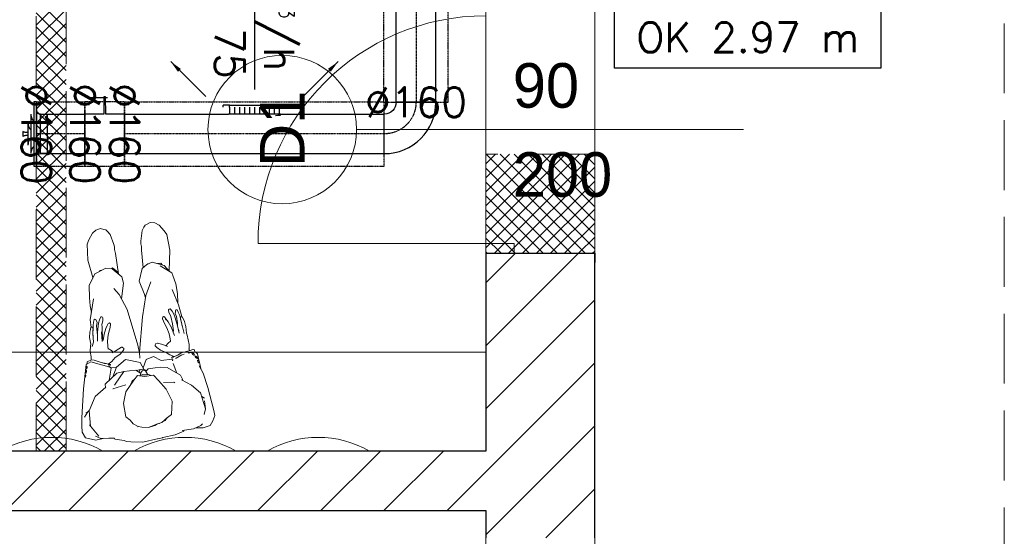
# Model space of a CAD drawing. Header units: millimetres. Extents: x -40063 to 512011, y 350190 to 687060.
# Tile 173 of 256: x 160500 to 164476, y 616184 to 618272. Entities that reach past the tile are written whole.
import ezdxf

# ---------------------------------------------------------------- set-up
doc = ezdxf.new("R2010")
doc.units = ezdxf.units.MM
for name, pattern in [('DASHDOT', [1, 0.5, -0.25, 0, -0.25]), ('DASHED', [0.75, 0.5, -0.25]), ('Krawędzie ukryte', [391.222223, 282.222223, -109])]:
    doc.linetypes.add(name, pattern=pattern)
doc.layers.get('0').update_dxf_attribs({"color": 8})
for name, color, linetype in [('Elementy Modelu - Strefy', 8, 'Continuous'), ('FLUID-N2', 7, 'Continuous'), ('FLUID-N2-120-ARRGR', 7, 'Continuous'), ('FLUID-N2-120-DIM', 7, 'Continuous'), ('FLUID-N2-120-INF', 7, 'Continuous'), ('FLUID-N2-INS', 7, 'Continuous'), ('FLUID-N2-SYM', 7, 'Continuous'), ('Konstrukcja - Ściany zew', 8, 'Continuous'), ('Wnętrze - Umeblowanie', 8, 'Continuous'), ('X_ref', 8, 'Continuous')]:
    doc.layers.add(name, color=color, linetype=linetype)
doc.styles.add('FDBES', font='simplex.shx')
doc.styles.add('GENERATED_STYLE_2', font='txt')
doc.dimstyles.new('FDBES', dxfattribs={"dimscale": 50, "dimtxt": 4, "dimasz": 2.5, "dimexe": 0.8, "dimexo": 2, "dimgap": 1, "dimtad": 1, "dimdsep": 46, "dimtxsty": 'FDBES', "dimcen": 2.5, "dimclrd": 4, "dimclre": 5, "dimadec": 0, "dimazin": 0, "dimtfac": 1, "dimtmove": 0, "dimatfit": 3, "dimfxl": 1, "dimarcsym": 0})

# ---------------------------------------------------------------- blocks, each defined once
blk = doc.blocks.new('*U17481')
at = {"color": 124, "linetype": 'Continuous', "lineweight": -2}
for p, q in [((-2167.5, 80), (-2167.5, 0)), ((2167.5, 0), (2167.5, 80)), ((-2167.5, 0), (-2167.5, -80)), ((2167.5, -80), (2167.5, 0))]:
    blk.add_line(p, q, dxfattribs=at)
at = {"color": 0, "linetype": 'ByBlock', "lineweight": -2}
for p, q in [((2167.5, 80), (-2167.5, 80)), ((2167.5, -80), (-2167.5, -80))]:
    blk.add_line(p, q, dxfattribs=at)
at = {"layer": 'FLUID-N2-INS', "color": 124, "linetype": 'DASHED', "lineweight": -3}
for p, q in [((-2167.5, 130), (-2167.5, 80)), ((2167.5, 130), (-2167.5, 130)), ((2167.5, 80), (2167.5, 130)), ((-2167.5, -80), (-2167.5, -130)), ((2167.5, -130), (2167.5, -80)), ((2167.5, -130), (-2167.5, -130))]:
    blk.add_line(p, q, dxfattribs=at)
at = {"layer": 'FLUID-N2-SYM', "color": 124, "linetype": 'DASHDOT', "lineweight": -3}
blk.add_line((-2167.5, 0), (2167.5, 0), dxfattribs=at)
blk = doc.blocks.new('*U14539')
at = {"color": 124, "linetype": 'Continuous', "lineweight": -2}
for p, q in [((104, 104), (104, 102.5)), ((104, 102.5), (104, -54.5)), ((104, -54.5), (104, -56)), ((-104, -104), (-102.5, -104)), ((-102.5, -104), (54.5, -104)), ((54.5, -104), (56, -104))]:
    blk.add_line(p, q, dxfattribs=at)
at = {"color": 0, "linetype": 'ByBlock', "lineweight": -2}
blk.add_ellipse((104, -104), major_axis=(0, 208), ratio=1, start_param=0, end_param=1.570796, dxfattribs=at)
at = {"color": 0, "linetype": 'ByBlock', "lineweight": -2, "extrusion": (1.22465e-16, -1.77651e-23, -1)}
blk.add_ellipse((104, -104), major_axis=(-48, 0), ratio=1, start_param=0, end_param=1.570796, dxfattribs=at)
at = {"layer": 'FLUID-N2-SYM', "color": 124, "linetype": 'DASHDOT', "lineweight": -3, "extrusion": (1.22465e-16, 1.49976e-32, -1)}
blk.add_ellipse((104, -104), major_axis=(-128, 0), ratio=1, start_param=0, end_param=1.570796, dxfattribs=at)
blk = doc.blocks.new('*U14460')
at = {"color": 124, "linetype": 'Continuous', "lineweight": -2}
for p, q in [((-524.5, 80), (-524.5, 0)), ((524.5, 0), (524.5, 80)), ((-524.5, 0), (-524.5, -80)), ((524.5, -80), (524.5, 0))]:
    blk.add_line(p, q, dxfattribs=at)
at = {"color": 0, "linetype": 'ByBlock', "lineweight": -2}
for p, q in [((524.5, 80), (-524.5, 80)), ((-105, -80), (-524.5, -80)), ((524.5, -80), (105, -80))]:
    blk.add_line(p, q, dxfattribs=at)
at = {"layer": 'FLUID-N2-INS', "color": 124, "linetype": 'DASHED', "lineweight": -3}
for p, q in [((-524.5, 130), (-524.5, 80)), ((524.5, 130), (-524.5, 130)), ((524.5, 80), (524.5, 130)), ((-524.5, -80), (-524.5, -130)), ((524.5, -130), (524.5, -80)), ((524.5, -130), (-522.7, -130))]:
    blk.add_line(p, q, dxfattribs=at)
at = {"layer": 'FLUID-N2-SYM', "color": 124, "linetype": 'DASHDOT', "lineweight": -3}
blk.add_line((-524.5, 0), (524.5, 0), dxfattribs=at)
blk = doc.blocks.new('*U14538')
at = {"color": 0, "linetype": 'ByBlock', "lineweight": -2}
for p, q in [((0, 127.5), (0, 130)), ((0, 130, 0), (0, 130, -10)), ((0, 130, -10), (0, -130, -10)), ((0, -127.5), (0, 127.5)), ((0, 84.5, 1.5), (0, 85.7, 0)), ((0, 82.6, 5.1), (0, 84.5, 1.5)), ((0, 81.1, 8.9), (0, 82.6, 5.1)), ((0, 80.3, 12.9), (0, 81.1, 8.9)), ((0, 80, 17), (0, 80.3, 12.9)), ((0, -80, 17), (0, 80, 17)), ((0, 80, -22), (0, 75.1, -21.7)), ((0, 80, -22), (0, -80, -22)), ((0, 80, 17), (0, 80, 45)), ((0, -80, 45), (0, 80, 45)), ((0, 75.1, -21.7), (0, 70.3, -20.9)), ((0, 70.3, -20.9), (0, 65.6, -19.6)), ((0, 65.6, -19.6), (0, 61.1, -17.7)), ((0, 61.1, -17.7), (0, 56.9, -15.3)), ((0, 56.9, -15.3), (0, 53, -12.2)), ((0, 53, -12.2), (0, 51, -10)), ((0, 45, -34), (0, 40.1, -33.7)), ((0, 45, -34), (0, -44.1, -34)), ((0, 40.1, -33.7), (0, 35.3, -32.9)), ((0, 35.3, -32.9), (0, 30.6, -31.6)), ((0, 30.6, -31.6), (0, 26.1, -29.7)), ((0, 26.1, -29.7), (0, 21.9, -27.3)), ((0, 21.9, -27.3), (0, 18, -24.2)), ((0, 18, -24.2), (0, 16, -22)), ((0, 8.2, -52.5), (0, 10, -54)), ((0, 10, -54), (0, 9.8, -54)), ((0, 9.8, -54), (0, -9.8, -54)), ((0, 7.3, -50.3), (0, 8.2, -52.5)), ((0, 6.6, -47.9), (0, 7.3, -50.3)), ((0, 6.1, -45.5), (0, 6.6, -47.9)), ((0, 5.8, -43.1), (0, 6.1, -45.5)), ((0, 5.5, -40.7), (0, 5.8, -43.1)), ((0, 5.3, -38.3), (0, 5.5, -40.7)), ((0, 5.1, -35.9), (0, 5.3, -38.3)), ((0, 5, -34), (0, 5.1, -35.9)), ((0, -5.1, -35.9), (0, -5, -34)), ((0, -5.3, -38.3), (0, -5.1, -35.9)), ((0, -5.5, -40.7), (0, -5.3, -38.3)), ((0, -5.8, -43.1), (0, -5.5, -40.7)), ((0, -6.1, -45.5), (0, -5.8, -43.1)), ((0, -6.6, -47.9), (0, -6.1, -45.5)), ((0, -7.3, -50.3), (0, -6.6, -47.9)), ((0, -8.2, -52.5), (0, -7.3, -50.3)), ((0, -10, -54), (0, -8.2, -52.5)), ((0, -9.8, -54), (0, -10, -54)), ((0, -16, -22), (0, -18, -24.2)), ((0, -18, -24.2), (0, -21.9, -27.3)), ((0, -21.9, -27.3), (0, -26.1, -29.7)), ((0, -26.1, -29.7), (0, -30.6, -31.6)), ((0, -30.6, -31.6), (0, -35.3, -32.9)), ((0, -35.3, -32.9), (0, -40.1, -33.7)), ((0, -40.1, -33.7), (0, -45, -34)), ((0, -44.1, -34), (0, -45, -34)), ((0, -51, -10), (0, -53, -12.2)), ((0, -53, -12.2), (0, -56.9, -15.3)), ((0, -56.9, -15.3), (0, -61.1, -17.7)), ((0, -61.1, -17.7), (0, -65.6, -19.6)), ((0, -65.6, -19.6), (0, -70.3, -20.9)), ((0, -70.3, -20.9), (0, -75.1, -21.7)), ((0, -75.1, -21.7), (0, -80, -22)), ((0, -80.3, 12.9), (0, -80, 17)), ((0, -80, 45), (0, -80, 17)), ((0, -81.1, 8.9), (0, -80.3, 12.9)), ((0, -82.6, 5.1), (0, -81.1, 8.9)), ((0, -84.5, 1.5), (0, -82.6, 5.1)), ((0, -85.7, 0), (0, -84.5, 1.5)), ((0, -130), (0, -127.5)), ((0, -130, -10), (0, -130, 0))]:
    blk.add_line(p, q, dxfattribs=at)
blk = doc.blocks.new('*U14431')
at = {"color": 0, "linetype": 'ByBlock', "lineweight": -2}
for p, q in [((80, 0, -80), (-80, 0, -80)), ((-80, 0, 80), (-4, 0, 80)), ((-11.3, 0, 146), (0, 0, 146)), ((-4, 0, 149.2), (3.9, 0, 149.2)), ((-4, 0, 80), (-4, 0, 149.2)), ((4, 0, 130), (-4, 0, 130)), ((0, 0, 146), (67.9, 0, 146)), ((3.9, 0, 149.2), (4, 0, 149.2)), ((4, 0, 149.2), (4, 0, 80)), ((4, 0, 80), (80, 0, 80))]:
    blk.add_line(p, q, dxfattribs=at)
at = {"color": 124, "linetype": 'Continuous', "lineweight": -2}
blk.add_line((80, 0, 7.8), (80, 0, -15.6), dxfattribs=at)
at = {"layer": 'FLUID-N2-INS', "color": 124, "linetype": 'DASHED', "lineweight": -3}
for p, q in [((80, 0, -130), (-80, 0, -130)), ((-80, 0, 130), (-40, 0, 130)), ((-80, 0, -130), (-80, 0, 130)), ((-40, 0, 130), (-4, 0, 130)), ((4, 0, 130), (40, 0, 130)), ((40, 0, 130), (80, 0, 130)), ((80, 0, 130), (80, 0, 7.8)), ((80, 0, -15.6), (80, 0, -130))]:
    blk.add_line(p, q, dxfattribs=at)
blk = doc.blocks.new('*U14534')
at = {"color": 124, "linetype": 'Continuous', "lineweight": -2}
for p, q in [((-98, 80), (-98, 0)), ((98, 0), (98, 80)), ((-98, 0), (-98, -80)), ((98, -80), (98, 0))]:
    blk.add_line(p, q, dxfattribs=at)
at = {"color": 0, "linetype": 'ByBlock', "lineweight": -2}
for p, q in [((80.9, 80), (-98, 80)), ((80.9, -80), (-98, -80))]:
    blk.add_line(p, q, dxfattribs=at)
at = {"layer": 'FLUID-N2-INS', "color": 124, "linetype": 'DASHED', "lineweight": -3}
for p, q in [((-98, 130), (-98, 80)), ((98, 130), (-98, 130)), ((98, 80), (98, 130)), ((-98, -80), (-98, -130)), ((98, -130), (98, -80)), ((98, -130), (-98, -130))]:
    blk.add_line(p, q, dxfattribs=at)
at = {"layer": 'FLUID-N2-SYM', "color": 124, "linetype": 'DASHDOT', "lineweight": -3}
for q in [(98, 0), (-97.9, 0), (98, 0)]:
    blk.add_line((-98, 0), q, dxfattribs=at)
blk = doc.blocks.new('*U14533')
at = {"color": 0, "linetype": 'ByBlock', "lineweight": -2}
for p, q in [((-94.7, 4.9), (-105, 4.2)), ((-105, 4.2), (-105, 0)), ((-105, 0), (105, 0)), ((-100, -28), (-100, 0)), ((-84.8, 5.7), (-94.7, 4.9)), ((-80, -28), (-80, 0)), ((-60, -28), (-60, 0)), ((-40, -28), (-40, 0)), ((-20, -28), (-20, 0)), ((0, -28), (0, 0)), ((20, -28), (20, 0)), ((40, -28), (40, 0)), ((60, -28), (60, 0)), ((80, -28), (80, 0)), ((100, -28), (100, 0)), ((-126, -28), (-126, -36.5)), ((-126, -36.5), (-100, -36.5)), ((-100, -28), (-100, -34.5)), ((-100, -34.5), (-100, -36.5)), ((-100, -34.5), (100, -34.5)), ((100, -28), (100, -34.5)), ((100, -34.5), (100, -36.5)), ((100, -36.5), (126, -36.5)), ((126, -28), (126, -36.5))]:
    blk.add_line(p, q, dxfattribs=at)
blk = doc.blocks.new('fdgdfg')
at = {"layer": 'Elementy Modelu - Strefy', "linetype": 'Continuous', "lineweight": 0}
for p, q in [((-180860.3, 467539.9), (-180860.3, 457379.9)), ((-181300.3, 460139.9), (-181300.3, 466119.9))]:
    blk.add_line(p, q, dxfattribs=at)
at = {"layer": 'Elementy Modelu - Strefy', "color": 8, "linetype": 'Continuous', "lineweight": 0}
for p, q in [((-186316.2, 460139.9), (-181300.3, 460139.9)), ((-181300.3, 459899.9), (-184780.3, 459899.9)), ((-181300.3, 457499.9), (-181300.3, 459899.9))]:
    blk.add_line(p, q, dxfattribs=at)
at = {"layer": 'Konstrukcja - Ściany zew', "linetype": 'Krawędzie ukryte', "lineweight": 15}
blk.add_line((-179206.3, 468519.9), (-179206.3, 456749.9), dxfattribs=at)
at = {"layer": 'Konstrukcja - Ściany zew', "color": 8, "linetype": 'Krawędzie ukryte', "lineweight": 13}
for p, q in [((-183115.7, 462289.9), (-183115.7, 460139.9)), ((-182995.7, 460139.9), (-182995.7, 462289.9)), ((-180860.3, 461339.9), (-181300.3, 461339.9)), ((-181300.3, 461339.9), (-181300.3, 460939.9)), ((-180860.3, 460939.9), (-180860.3, 461339.9)), ((-181300.3, 460939.9), (-180860.3, 460939.9)), ((-183115.7, 460139.9), (-182995.7, 460139.9))]:
    blk.add_line(p, q, dxfattribs=at)
at = {"layer": 'Konstrukcja - Ściany zew', "color": 8, "linetype": 'Continuous', "lineweight": 13}
for p, q in [((-183115.7, 461861.5), (-182995.7, 461981.5)), ((-182995.7, 461848.6), (-183115.7, 461968.6)), ((-183115.7, 461805), (-182995.7, 461925)), ((-182995.7, 461792.1), (-183115.7, 461912.1)), ((-183115.7, 461748.4), (-182995.7, 461868.4)), ((-182995.7, 461735.5), (-183115.7, 461855.5)), ((-183115.7, 461691.8), (-182995.7, 461811.8)), ((-182995.7, 461678.9), (-183115.7, 461798.9)), ((-183115.7, 461635.2), (-182995.7, 461755.2)), ((-182995.7, 461622.4), (-183115.7, 461742.4)), ((-183115.7, 461578.7), (-182995.7, 461698.7)), ((-182995.7, 461565.8), (-183115.7, 461685.8)), ((-183115.7, 461522.1), (-182995.7, 461642.1)), ((-182995.7, 461509.2), (-183115.7, 461629.2)), ((-183115.7, 461465.5), (-182995.7, 461585.5)), ((-182995.7, 461452.6), (-183115.7, 461572.6)), ((-183115.7, 461409), (-182995.7, 461529)), ((-182995.7, 461396.1), (-183115.7, 461516.1)), ((-183115.7, 461352.4), (-182995.7, 461472.4)), ((-182995.7, 461339.5), (-183115.7, 461459.5)), ((-181822.5, 461439.9), (-180260.3, 461439.9)), ((-183115.7, 461295.8), (-182995.7, 461415.8)), ((-182995.7, 461282.9), (-183115.7, 461402.9)), ((-183115.7, 461239.3), (-182995.7, 461359.3)), ((-182995.7, 461226.4), (-183115.7, 461346.4)), ((-181300.3, 461301.1), (-181261.4, 461339.9)), ((-181300.3, 461244.5), (-181204.9, 461339.9)), ((-181300.3, 461187.9), (-181148.3, 461339.9)), ((-181300.3, 461131.3), (-181091.7, 461339.9)), ((-181300.3, 461074.8), (-181035.2, 461339.9)), ((-181300.3, 461018.2), (-180978.6, 461339.9)), ((-181300.3, 460961.6), (-180922, 461339.9)), ((-180899, 460939.9), (-181299, 461339.9)), ((-181265.4, 460939.9), (-180865.4, 461339.9)), ((-180860.3, 460957.7), (-181242.4, 461339.9)), ((-180860.3, 461014.3), (-181185.8, 461339.9)), ((-180860.3, 461070.9), (-181129.3, 461339.9)), ((-180860.3, 461127.4), (-181072.7, 461339.9)), ((-180860.3, 461184), (-181016.1, 461339.9)), ((-180860.3, 461240.6), (-180959.6, 461339.9)), ((-180860.3, 461297.1), (-180903, 461339.9)), ((-183115.7, 461182.7), (-182995.7, 461302.7)), ((-182995.7, 461169.8), (-183115.7, 461289.8)), ((-180955.5, 460939.9), (-181300.3, 461284.6)), ((-181208.9, 460939.9), (-180860.3, 461288.5)), ((-183115.7, 461126.1), (-182995.7, 461246.1)), ((-182995.7, 461113.2), (-183115.7, 461233.2)), ((-181012.1, 460939.9), (-181300.3, 461228)), ((-181152.3, 460939.9), (-180860.3, 461231.9)), ((-183115.7, 461069.6), (-182995.7, 461189.6)), ((-182995.7, 461056.7), (-183115.7, 461176.7)), ((-181068.7, 460939.9), (-181300.3, 461171.5)), ((-181095.7, 460939.9), (-180860.3, 461175.4)), ((-183115.7, 461013), (-182995.7, 461133)), ((-182995.7, 461000.1), (-183115.7, 461120.1)), ((-181125.2, 460939.9), (-181300.3, 461114.9)), ((-181039.2, 460939.9), (-180860.3, 461118.8)), ((-183115.7, 460956.4), (-182995.7, 461076.4)), ((-182995.7, 460943.5), (-183115.7, 461063.5)), ((-181181.8, 460939.9), (-181300.3, 461058.3)), ((-180982.6, 460939.9), (-180860.3, 461062.2)), ((-183115.7, 460899.9), (-182995.7, 461019.9)), ((-182995.7, 460887), (-183115.7, 461007)), ((-181238.4, 460939.9), (-181300.3, 461001.7)), ((-180926, 460939.9), (-180860.3, 461005.7)), ((-183115.7, 460843.3), (-182995.7, 460963.3)), ((-181300.3, 460979.9), (-182220.3, 460979.9)), ((-181300.3, 460939.9), (-181300.3, 460979.9)), ((-181300.3, 460979.9), (-181185.3, 460979.9)), ((-181185.3, 460979.9), (-181185.3, 460939.9)), ((-182995.7, 460830.4), (-183115.7, 460950.4)), ((-181294.9, 460939.9), (-181300.3, 460945.2)), ((-181185.3, 460939.9), (-181300.3, 460939.9)), ((-181300.3, 460939.9), (-181185.3, 460939.9)), ((-181300.3, 460939.9), (-181300.3, 460902.9)), ((-181185.3, 460939.9), (-180860.3, 460939.9)), ((-180869.5, 460939.9), (-180860.3, 460949.1)), ((-180860.3, 460939.9), (-180860.3, 460902.9)), ((-183115.7, 460786.7), (-182995.7, 460906.7)), ((-182995.7, 460773.8), (-183115.7, 460893.8)), ((-183115.7, 460730.2), (-182995.7, 460850.2)), ((-182995.7, 460717.3), (-183115.7, 460837.3)), ((-183115.7, 460673.6), (-182995.7, 460793.6)), ((-182995.7, 460660.7), (-183115.7, 460780.7)), ((-183115.7, 460617), (-182995.7, 460737)), ((-182995.7, 460604.1), (-183115.7, 460724.1)), ((-183115.7, 460560.4), (-182995.7, 460680.4)), ((-182995.7, 460547.5), (-183115.7, 460667.5)), ((-183115.7, 460503.9), (-182995.7, 460623.9)), ((-182995.7, 460491), (-183115.7, 460611)), ((-183115.7, 460447.3), (-182995.7, 460567.3)), ((-185925.5, 460539.9), (-181300.3, 460539.9)), ((-182995.7, 460434.4), (-183115.7, 460554.4)), ((-183115.7, 460390.7), (-182995.7, 460510.7)), ((-182995.7, 460377.8), (-183115.7, 460497.8)), ((-183115.7, 460334.2), (-182995.7, 460454.2)), ((-182995.7, 460321.3), (-183115.7, 460441.3)), ((-183115.7, 460277.6), (-182995.7, 460397.6)), ((-182995.7, 460264.7), (-183115.7, 460384.7)), ((-183115.7, 460221), (-182995.7, 460341)), ((-182995.7, 460208.1), (-183115.7, 460328.1)), ((-183115.7, 460164.5), (-182995.7, 460284.5)), ((-182995.7, 460151.6), (-183115.7, 460271.6)), ((-183040.5, 460139.9), (-183115.7, 460215)), ((-183083.7, 460139.9), (-182995.7, 460227.9)), ((-183027.1, 460139.9), (-182995.7, 460171.3)), ((-183097.1, 460139.9), (-183115.7, 460158.4))]:
    blk.add_line(p, q, dxfattribs=at)
at = {"layer": 'Konstrukcja - Ściany zew', "color": 8, "linetype": 'Continuous'}
for p, q in [((-181300.3, 460820.3), (-181180.7, 460939.9)), ((-181300.3, 460565.7), (-180926.1, 460939.9)), ((-181300.3, 460939.9), (-181300.3, 460902.9)), ((-181300.3, 460939.9), (-181185.3, 460939.9)), ((-181300.3, 460939.9), (-181300.3, 460139.9)), ((-181185.3, 460939.9), (-180860.3, 460939.9)), ((-180860.3, 460939.9), (-180860.3, 460902.9)), ((-180860.3, 459789.9), (-180860.3, 460939.9)), ((-181300.3, 460311.2), (-180860.3, 460751.2)), ((-181300.3, 460056.6), (-180860.3, 460496.6)), ((-181300.3, 459802.1), (-180860.3, 460242.1)), ((-181057.9, 459789.9), (-180860.3, 459987.5)), ((-181300.3, 459899.9), (-181300.3, 459789.9))]:
    blk.add_line(p, q, dxfattribs=at)
at = {"layer": 'Konstrukcja - Ściany zew', "linetype": 'Continuous'}
for p, q in [((-181300.3, 460139.9), (-186316.2, 460139.9)), ((-183238.9, 459899.9), (-182998.9, 460139.9)), ((-182984.3, 459899.9), (-182744.3, 460139.9)), ((-182729.8, 459899.9), (-182489.8, 460139.9)), ((-182475.2, 459899.9), (-182235.2, 460139.9)), ((-182220.7, 459899.9), (-181980.7, 460139.9)), ((-181966.1, 459899.9), (-181726.1, 460139.9)), ((-181711.6, 459899.9), (-181471.6, 460139.9)), ((-181457, 459899.9), (-181300.3, 460056.6)), ((-184780.3, 459899.9), (-181300.3, 459899.9))]:
    blk.add_line(p, q, dxfattribs=at)
at = {"layer": 'Konstrukcja - Ściany zew', "color": 8, "linetype": 'Continuous', "lineweight": 13}
for centre, radius, start, end in [((-181300.3, 460979.9), 920, 90, 180), ((-182122.5, 461439.9), 300, 90, 270), ((-182122.5, 461439.9), 300, 270, 90), ((-183053.7, 459787.1), 408.9, 59.6181, 120.3819), ((-182515.4, 459787.1), 408.9, 59.6181, 120.3819), ((-182515.4, 459787.1), 408.9, 59.6181, 120.3819), ((-181977.1, 459787.1), 408.9, 59.6181, 120.3819)]:
    blk.add_arc(centre, radius, start, end, dxfattribs=at)
at = {"layer": 'Wnętrze - Umeblowanie', "color": 8, "linetype": 'Continuous', "lineweight": 13}
for p, q in [((-182856.6, 461040.1), (-182875, 461033.6)), ((-182843.3, 461036.5), (-182856.6, 461040.1)), ((-182834.8, 461034.1), (-182843.3, 461036.5)), ((-182688, 461031.4), (-182681, 461046)), ((-182675.6, 461053.3), (-182681, 461046)), ((-182667.9, 461057.6), (-182675.6, 461053.3)), ((-182655.9, 461064.3), (-182667.9, 461057.6)), ((-182636.5, 461062.4), (-182655.9, 461064.3)), ((-182620, 461053.7), (-182636.5, 461062.4)), ((-182620, 461053.7), (-182599.2, 461030.6)), ((-182903.6, 460993.8), (-182889, 461021.3)), ((-182875, 461033.6), (-182889, 461021.3)), ((-182827.8, 461028.3), (-182834.8, 461034.1)), ((-182827.8, 461028.3), (-182817.5, 461015.7)), ((-182817.5, 461015.7), (-182802.2, 460975.9)), ((-182693.4, 460989), (-182688, 461031.4)), ((-182589.2, 461015.6), (-182599.2, 461030.6)), ((-182589.2, 461015.6), (-182576.2, 460952.3)), ((-182903.6, 460993.8), (-182909.8, 460976.9)), ((-182907.3, 460912.4), (-182909.8, 460976.9)), ((-182802.2, 460975.9), (-182800.2, 460965.5)), ((-182800.3, 460965.6), (-182800.2, 460965.5)), ((-182800.2, 460965.5), (-182799.3, 460954.7)), ((-182692.9, 460978.5), (-182693.4, 460989)), ((-182692.9, 460978.5), (-182692.8, 460978.5)), ((-182691.2, 460967.8), (-182692.9, 460978.5)), ((-182690.9, 460952.1), (-182691.2, 460967.8)), ((-182799.3, 460954.7), (-182795.9, 460939.4)), ((-182795.9, 460939.4), (-182784.3, 460856.5)), ((-182683.7, 460881.8), (-182690.9, 460952.1)), ((-182579.8, 460868.4), (-182576.2, 460952.3)), ((-182907.3, 460912.4), (-182886.8, 460841.6)), ((-182834.3, 460879.7), (-182879.1, 460857.4)), ((-182809.2, 460877.3), (-182834.3, 460879.7)), ((-182811.8, 460877.6), (-182807.9, 460880.6)), ((-182770.9, 460845.2), (-182809.2, 460877.3)), ((-182807.9, 460880.6), (-182786.9, 460863.6)), ((-182688, 460878), (-182700.6, 460827.2)), ((-182669.3, 460894.6), (-182688, 460878)), ((-182669.3, 460894.6), (-182648.4, 460904.2)), ((-182666.7, 460895.8), (-182665.2, 460897.8)), ((-182665.2, 460897.8), (-182663.7, 460897.2)), ((-182648.4, 460904.2), (-182599.2, 460890.7)), ((-182626.7, 460898.2), (-182612.9, 460899.6)), ((-182615.1, 460888.7), (-182568.4, 460860.6)), ((-182612.9, 460899.6), (-182607.8, 460893)), ((-182578.1, 460866.5), (-182599.2, 460890.7)), ((-182879.1, 460857.4), (-182902.3, 460809.5)), ((-182860.6, 460866.6), (-182859.2, 460869.9)), ((-182859.2, 460869.9), (-182852, 460870.9)), ((-182786.9, 460863.6), (-182785.6, 460857.6)), ((-182764, 460819.3), (-182770.9, 460845.2)), ((-182568.4, 460860.6), (-182563.8, 460850.2)), ((-182552.2, 460816.1), (-182563.8, 460850.2)), ((-182902.3, 460809.5), (-182900.9, 460759.3)), ((-182802.5, 460797.3), (-182781.1, 460773.5)), ((-182764, 460819.3), (-182772.1, 460756.3)), ((-182700.6, 460827.2), (-182680.2, 460777.5)), ((-182673, 460769.2), (-182653, 460824.5)), ((-182545.9, 460777), (-182552.2, 460816.1)), ((-182898.7, 460727.2), (-182900.9, 460759.3)), ((-182781.1, 460773.5), (-182749.4, 460712.7)), ((-182673, 460769.2), (-182687.1, 460683.7)), ((-182680.2, 460777.5), (-182674.5, 460760.2)), ((-182541.6, 460731.8), (-182567.5, 460793.4)), ((-182544.7, 460739.1), (-182545.9, 460777)), ((-182893.3, 460700.6), (-182898.7, 460727.2)), ((-182897.7, 460671.4), (-182885.1, 460755.2)), ((-182528.3, 460683.8), (-182541.6, 460731.8)), ((-182855.4, 460683), (-182860.5, 460671.2)), ((-182855.4, 460683), (-182850.6, 460683.1)), ((-182850.6, 460683.1), (-182848.5, 460681.4)), ((-182848.5, 460681.4), (-182847.3, 460678.8)), ((-182847.3, 460678.8), (-182846.5, 460669.7)), ((-182749.4, 460712.7), (-182706.1, 460568.1)), ((-182699.5, 460539.8), (-182687.1, 460683.7)), ((-182606.3, 460678.8), (-182605, 460681.7)), ((-182605.5, 460675.1), (-182606.3, 460678.8)), ((-182605, 460681.7), (-182602, 460684)), ((-182598, 460682.5), (-182602, 460684)), ((-182598, 460682.5), (-182592.3, 460675)), ((-182581.9, 460709.2), (-182581.3, 460711.9)), ((-182580.6, 460701.3), (-182581.9, 460709.2)), ((-182579.3, 460714.2), (-182581.3, 460711.9)), ((-182580.6, 460701.3), (-182572.5, 460684.7)), ((-182574.6, 460715.1), (-182579.3, 460714.2)), ((-182567.4, 460706.2), (-182574.6, 460715.1)), ((-182572.5, 460684.7), (-182565.8, 460655.3)), ((-182567.4, 460706.2), (-182558.6, 460691.3)), ((-182558.6, 460691.3), (-182547.6, 460657.7)), ((-182554.9, 460696.3), (-182553.2, 460704.9)), ((-182549.4, 460684.1), (-182554.9, 460696.3)), ((-182552.9, 460707.4), (-182553.7, 460700.4)), ((-182553.7, 460700.4), (-182553.7, 460700.4)), ((-182552.1, 460710.8), (-182552.9, 460707.4)), ((-182552.1, 460710.8), (-182550, 460711)), ((-182546.3, 460711), (-182550, 460711)), ((-182545.9, 460657.8), (-182549.4, 460684.1)), ((-182542.3, 460701.3), (-182546.3, 460711)), ((-182536.5, 460688), (-182542.3, 460701.3)), ((-182536.5, 460688), (-182529.8, 460659.1)), ((-182531.7, 460683), (-182532.8, 460673.7)), ((-182529.5, 460684), (-182531.7, 460683)), ((-182526.3, 460683.4), (-182529.5, 460684)), ((-182521.7, 460674), (-182526.3, 460683.4)), ((-182894, 460641.6), (-182897.7, 460671.4)), ((-182895, 460641.5), (-182897.5, 460632.2)), ((-182891.4, 460641.8), (-182895, 460641.5)), ((-182891.4, 460641.8), (-182889.2, 460640.9)), ((-182886.6, 460633.4), (-182889.2, 460640.9)), ((-182886.8, 460616.1), (-182886.4, 460647.6)), ((-182884.3, 460661.3), (-182886.4, 460647.6)), ((-182884.3, 460661.3), (-182881.9, 460672.4)), ((-182880.7, 460673.5), (-182881.9, 460672.4)), ((-182880.7, 460673.5), (-182875.5, 460672.9)), ((-182875.5, 460672.9), (-182870.3, 460660)), ((-182872.7, 460647), (-182870.3, 460660)), ((-182872.7, 460647), (-182870.3, 460620)), ((-182868.7, 460620.8), (-182864.4, 460658.1)), ((-182860.5, 460671.2), (-182864.4, 460658.1)), ((-182850.6, 460651.7), (-182846.9, 460667.1)), ((-182850.4, 460641.3), (-182850.6, 460651.7)), ((-182850.3, 460622.8), (-182850.4, 460641.3)), ((-182846.5, 460669.7), (-182846.9, 460667.1)), ((-182835.1, 460635.3), (-182829.8, 460647.7)), ((-182829.8, 460647.7), (-182825.2, 460656.3)), ((-182825.2, 460656.3), (-182823.1, 460658.1)), ((-182820.6, 460658.4), (-182823.1, 460658.1)), ((-182817.7, 460656.6), (-182820.6, 460658.4)), ((-182819.7, 460630.4), (-182817.2, 460640.6)), ((-182816.3, 460654.6), (-182817.7, 460656.6)), ((-182817.2, 460640.6), (-182816.3, 460654.6)), ((-182605.5, 460675.1), (-182597.9, 460656.4)), ((-182597.9, 460656.4), (-182588.1, 460638.1)), ((-182586, 460666.5), (-182594.6, 460674)), ((-182592.3, 460675), (-182583, 460663.1)), ((-182579.1, 460614.1), (-182588.1, 460638.1)), ((-182586, 460666.5), (-182583, 460663.1)), ((-182583, 460663.1), (-182571.9, 460643.8)), ((-182572.7, 460645.1), (-182557.7, 460608)), ((-182569.9, 460638), (-182571.9, 460643.8)), ((-182565.8, 460655.3), (-182561.6, 460626.4)), ((-182538.5, 460617.2), (-182547.6, 460657.7)), ((-182545.9, 460657.8), (-182545, 460646.2)), ((-182532.8, 460673.7), (-182528.9, 460659.8)), ((-182530.6, 460662.5), (-182529.7, 460658.9)), ((-182519.2, 460615.9), (-182529.8, 460659.1)), ((-182529.8, 460659.1), (-182529.8, 460659.1)), ((-182529.4, 460657.5), (-182529.7, 460658.9)), ((-182528.9, 460659.8), (-182526.4, 460645.1)), ((-182516.7, 460663.8), (-182521.7, 460674)), ((-182516.7, 460663.8), (-182512.7, 460648.4)), ((-182512.7, 460648.4), (-182511.3, 460644)), ((-182509.5, 460616.9), (-182511.3, 460644)), ((-182901, 460599.8), (-182899.7, 460621)), ((-182896.1, 460572.8), (-182901, 460599.8)), ((-182897.5, 460632.2), (-182899.7, 460621)), ((-182887.4, 460618.6), (-182886.6, 460632.2)), ((-182886.3, 460601.8), (-182887.4, 460618.6)), ((-182885.3, 460580.6), (-182886.8, 460616.1)), ((-182886.1, 460600.9), (-182886.3, 460601.8)), ((-182868.7, 460609.5), (-182870.3, 460620)), ((-182868.7, 460584.9), (-182868.7, 460620.8)), ((-182852.4, 460623.1), (-182852.4, 460623)), ((-182850.3, 460583.7), (-182852.4, 460623)), ((-182847.2, 460592.4), (-182850.3, 460622.8)), ((-182845.7, 460587.5), (-182841.8, 460612.8)), ((-182841.8, 460612.8), (-182835.1, 460635.3)), ((-182827.9, 460585.1), (-182824.9, 460610.6)), ((-182824.9, 460610.6), (-182819.7, 460630.4)), ((-182575.3, 460594.6), (-182579.1, 460614.1)), ((-182564.2, 460624.1), (-182561.6, 460626.4)), ((-182541, 460630.3), (-182542.4, 460634.5)), ((-182541.5, 460631.9), (-182541.8, 460631.8)), ((-182539.2, 460625.7), (-182540.9, 460627.7)), ((-182509.5, 460616.9), (-182506.3, 460608.9)), ((-182498.9, 460571.8), (-182506.3, 460608.9)), ((-182897.5, 460565.7), (-182897.7, 460542.5)), ((-182896.1, 460572.8), (-182897.5, 460565.7)), ((-182894.7, 460567.6), (-182894.7, 460567.6)), ((-182889.5, 460563.2), (-182885.3, 460580.6)), ((-182868.7, 460594.5), (-182869.1, 460594.9)), ((-182868.7, 460596.4), (-182868.9, 460594.7)), ((-182868.8, 460594.7), (-182868.7, 460594.7)), ((-182850.3, 460583.7), (-182850.3, 460583.7)), ((-182845.1, 460591.4), (-182847.2, 460592.5)), ((-182827.3, 460564.4), (-182827.9, 460585.1)), ((-182824.9, 460552.3), (-182827.3, 460564.4)), ((-182771.8, 460560.5), (-182793.6, 460547.6)), ((-182771.8, 460560.5), (-182768.7, 460560.6)), ((-182768.7, 460560.6), (-182762.9, 460555.7)), ((-182699.3, 460536.1), (-182706.1, 460568.1)), ((-182635.9, 460570.5), (-182632.6, 460575.7)), ((-182635.8, 460565.8), (-182635.9, 460570.5)), ((-182635.8, 460565.8), (-182634.7, 460564.8)), ((-182628.7, 460558.6), (-182634.7, 460564.8)), ((-182627.9, 460576.5), (-182632.6, 460575.7)), ((-182628.7, 460558.6), (-182613.5, 460548.6)), ((-182627.9, 460576.5), (-182626, 460576.8)), ((-182604.6, 460570.7), (-182626, 460576.8)), ((-182604.6, 460570.7), (-182586.1, 460563.2)), ((-182592.5, 460565.8), (-182582.8, 460576.5)), ((-182573.5, 460584.2), (-182582.8, 460576.5)), ((-182573.5, 460584.2), (-182575.3, 460594.6)), ((-182498.9, 460571.8), (-182498, 460549.1)), ((-182894.4, 460522), (-182897.7, 460542.5)), ((-182894.4, 460522), (-182894.4, 460508.8)), ((-182825.4, 460554.6), (-182820.3, 460551.7)), ((-182815.8, 460549.6), (-182825.3, 460554.1)), ((-182804.2, 460540.3), (-182815.8, 460549.6)), ((-182796.7, 460518.2), (-182810.8, 460502)), ((-182809.8, 460537.4), (-182790.8, 460547.4)), ((-182793.6, 460547.6), (-182798.7, 460543.3)), ((-182796.7, 460518.2), (-182777.9, 460531)), ((-182777.9, 460531), (-182767.2, 460542.5)), ((-182761.9, 460551.1), (-182767.2, 460542.5)), ((-182762.9, 460555.7), (-182761.9, 460551.1)), ((-182698.1, 460515.7), (-182699.5, 460539.8)), ((-182642.4, 460522.6), (-182671.6, 460511)), ((-182611.8, 460507), (-182642.4, 460522.6)), ((-182591.1, 460538.7), (-182613.5, 460548.6)), ((-182577.1, 460529), (-182591.1, 460538.7)), ((-182559, 460522.1), (-182577.1, 460529)), ((-182563.9, 460523.4), (-182568.9, 460519.1)), ((-182568.9, 460519.1), (-182565.3, 460507.5)), ((-182566, 460521), (-182562.2, 460520.5)), ((-182563.3, 460523.7), (-182563.9, 460523.4)), ((-182554.3, 460524.5), (-182562.9, 460520.2)), ((-182544.6, 460528.4), (-182554.3, 460524.5)), ((-182528.1, 460528.9), (-182550.7, 460516.6)), ((-182530.4, 460538.2), (-182544.6, 460528.4)), ((-182530.4, 460538.2), (-182493.8, 460547.6)), ((-182529.6, 460538.6), (-182530.4, 460538.2)), ((-182529.6, 460538.6), (-182529.3, 460538.5)), ((-182523.9, 460531.3), (-182525.6, 460530.3)), ((-182519.1, 460532.5), (-182523.9, 460531.3)), ((-182496, 460538.2), (-182502.6, 460536.5)), ((-182499.9, 460554.2), (-182497.1, 460546.8)), ((-182496, 460538.2), (-182471, 460540.9)), ((-182493.8, 460547.6), (-182483.7, 460551.3)), ((-182487.2, 460536.8), (-182487.3, 460535.8)), ((-182487.3, 460535.8), (-182486.8, 460534.5)), ((-182487.2, 460536.8), (-182486.6, 460537.3)), ((-182486.8, 460534.5), (-182485.5, 460532.6)), ((-182486.6, 460537.3), (-182486.1, 460537.3)), ((-182483.8, 460536.7), (-182486.1, 460537.3)), ((-182485.5, 460532.6), (-182484.3, 460531.4)), ((-182481, 460529.3), (-182484.3, 460531.4)), ((-182483.1, 460536.5), (-182483.8, 460536.7)), ((-182482, 460551.7), (-182483.7, 460551.3)), ((-182480.4, 460534.6), (-182483.1, 460536.5)), ((-182481.8, 460535.9), (-182483, 460536.4)), ((-182482, 460551.7), (-182476.4, 460549.4)), ((-182481.8, 460535.9), (-182480.4, 460534.6)), ((-182481, 460529.3), (-182481, 460529.3)), ((-182481, 460529.3), (-182479.1, 460528.8)), ((-182478.8, 460532.9), (-182480.4, 460534.6)), ((-182478, 460528.7), (-182479.1, 460528.8)), ((-182477.8, 460531.4), (-182478.8, 460532.9)), ((-182478, 460531.2), (-182477.4, 460529.2)), ((-182477.4, 460529.2), (-182478, 460528.7)), ((-182477.8, 460530.7), (-182477.8, 460531.4)), ((-182476.4, 460549.4), (-182474.9, 460540.4)), ((-182473.8, 460523), (-182473.5, 460523.8)), ((-182473.5, 460521.3), (-182473.8, 460523)), ((-182472.1, 460524.1), (-182473.5, 460523.8)), ((-182472.5, 460519.5), (-182473.5, 460521.3)), ((-182470.1, 460516.8), (-182472.5, 460519.5)), ((-182470.3, 460523.3), (-182472.1, 460524.1)), ((-182472.1, 460524.1), (-182471.3, 460523.9)), ((-182471.3, 460523.9), (-182469.7, 460523)), ((-182471, 460540.9), (-182465.1, 460533.8)), ((-182469.7, 460523), (-182470.3, 460523.3)), ((-182467.8, 460521.8), (-182469.7, 460523)), ((-182466.4, 460520.1), (-182467.8, 460521.8)), ((-182466.4, 460520.1), (-182465.2, 460518.3)), ((-182465.2, 460518.3), (-182464.9, 460517.7)), ((-182465.1, 460533.8), (-182458.3, 460503.1)), ((-182464.9, 460517.7), (-182464.2, 460515.3)), ((-182925.4, 460392), (-182914.1, 460490)), ((-182913, 460480.4), (-182915, 460474.9)), ((-182895, 460500.8), (-182914.1, 460490)), ((-182913, 460480.4), (-182911.8, 460481.9)), ((-182910.3, 460501.7), (-182912.2, 460491.1)), ((-182912.2, 460474.2), (-182910.2, 460478.6)), ((-182911.8, 460481.9), (-182910.7, 460482.6)), ((-182910.7, 460482.6), (-182910.2, 460482.6)), ((-182910.3, 460501.7), (-182892.3, 460509.8)), ((-182910.2, 460482.6), (-182910, 460482)), ((-182910.2, 460478.6), (-182910, 460481.5)), ((-182910, 460482), (-182910, 460481.5)), ((-182862, 460492.1), (-182895, 460500.8)), ((-182892.3, 460509.8), (-182892.3, 460509.8)), ((-182882, 460507.5), (-182892.3, 460509.8)), ((-182892.3, 460509.8), (-182892.3, 460509.8)), ((-182857.9, 460500.2), (-182882, 460507.5)), ((-182832.6, 460483.8), (-182862, 460492.1)), ((-182840.4, 460495), (-182857.9, 460500.2)), ((-182853.6, 460498.9), (-182834.2, 460494)), ((-182840.4, 460495), (-182840.4, 460495)), ((-182829.5, 460493.1), (-182840.4, 460495)), ((-182816.3, 460478.7), (-182832.6, 460483.8)), ((-182815.7, 460490.3), (-182829.5, 460493.1)), ((-182825.1, 460492.2), (-182810.8, 460502)), ((-182815.7, 460490.3), (-182824.9, 460490.4)), ((-182822, 460484.7), (-182823.6, 460485.2)), ((-182822, 460484.7), (-182821.5, 460485.7)), ((-182821.6, 460493.3), (-182818.3, 460492.1)), ((-182818.3, 460492.1), (-182821.1, 460491.4)), ((-182819.8, 460479.8), (-182815.7, 460490.3)), ((-182815.7, 460490.3), (-182818.3, 460492.1)), ((-182813.9, 460475.5), (-182816.3, 460478.7)), ((-182792, 460479.1), (-182814.5, 460476.3)), ((-182806.5, 460440.1), (-182792, 460479.1)), ((-182755.9, 460510.8), (-182792, 460479.1)), ((-182696.7, 460498.7), (-182755.9, 460510.8)), ((-182680, 460469.3), (-182696.7, 460498.7)), ((-182671.6, 460511), (-182684.1, 460476.5)), ((-182615.4, 460479), (-182635.4, 460477.4)), ((-182587.6, 460478.7), (-182615.4, 460479)), ((-182566.5, 460511.4), (-182611.8, 460507)), ((-182587.6, 460478.7), (-182533.2, 460447.1)), ((-182565.2, 460507.8), (-182566.1, 460505.6)), ((-182563.1, 460509.1), (-182565.2, 460507.8)), ((-182548.3, 460455.9), (-182562.8, 460494.1)), ((-182550.7, 460516.6), (-182553.2, 460515.1)), ((-182470.1, 460516.8), (-182466.6, 460514.7)), ((-182465.8, 460514.3), (-182466.6, 460514.7)), ((-182464.5, 460514.5), (-182465.8, 460514.3)), ((-182464.7, 460506.2), (-182464.4, 460507.3)), ((-182464.7, 460506.2), (-182464.6, 460505.4)), ((-182464.6, 460505.4), (-182464.5, 460504.7)), ((-182464.5, 460514.5), (-182464.2, 460515.3)), ((-182463.9, 460503), (-182464.5, 460504.7)), ((-182464.4, 460507.3), (-182463.7, 460507.8)), ((-182463.1, 460501.2), (-182463.9, 460503)), ((-182462.6, 460507.7), (-182463.7, 460507.8)), ((-182463.1, 460501.2), (-182461.9, 460499.7)), ((-182461.3, 460506.9), (-182462.6, 460507.7)), ((-182459.1, 460497.7), (-182461.9, 460499.7)), ((-182461.3, 460506.9), (-182460.7, 460506.3)), ((-182458.7, 460504), (-182460.7, 460506.3)), ((-182458.1, 460497.5), (-182459.1, 460497.7)), ((-182457.5, 460501.2), (-182458.7, 460504)), ((-182458.1, 460497.5), (-182457.4, 460498)), ((-182441.2, 460454.9), (-182457.9, 460485)), ((-182457.5, 460501.2), (-182457.3, 460500.5)), ((-182457.1, 460499), (-182457.4, 460498)), ((-182457.1, 460499), (-182457.3, 460500.5)), ((-182457.3, 460498.5), (-182451.8, 460474)), ((-182919, 460444.4), (-182919.5, 460441.4)), ((-182919.4, 460439.3), (-182919.5, 460441.4)), ((-182919, 460438.1), (-182919.4, 460439.3)), ((-182918.3, 460446.9), (-182919, 460444.4)), ((-182919, 460438.1), (-182918.8, 460437.6)), ((-182918.7, 460439.8), (-182917.9, 460442.2)), ((-182918.5, 460437.9), (-182917.8, 460438.5)), ((-182918.3, 460446.9), (-182917.1, 460448.5)), ((-182917.3, 460445.2), (-182917.9, 460442.2)), ((-182917, 460440.4), (-182917.8, 460438.5)), ((-182917.4, 460446.4), (-182917.3, 460445.2)), ((-182917.1, 460459.5), (-182916, 460464.5)), ((-182917.1, 460459.5), (-182916.9, 460457.3)), ((-182916.7, 460448.7), (-182917.1, 460448.5)), ((-182917, 460440.4), (-182916, 460445)), ((-182916.9, 460457.3), (-182916.4, 460456.2)), ((-182916.4, 460448.2), (-182916.7, 460448.7)), ((-182916.4, 460456.2), (-182916.1, 460455.6)), ((-182916.4, 460448.2), (-182916.2, 460446.5)), ((-182916.3, 460447.1), (-182916, 460445)), ((-182916.1, 460463.3), (-182915.7, 460465.6)), ((-182916.1, 460455.6), (-182915, 460456.5)), ((-182915.8, 460464.9), (-182916, 460464.5)), ((-182915.9, 460457.6), (-182914.8, 460461.5)), ((-182915.7, 460465.6), (-182914.9, 460466.7)), ((-182915, 460474.9), (-182914.9, 460472.6)), ((-182915, 460456.5), (-182914.6, 460457.2)), ((-182914.9, 460472.6), (-182914.7, 460472)), ((-182914.1, 460466.4), (-182914.9, 460466.7)), ((-182914.7, 460472), (-182913.9, 460472.2)), ((-182914.1, 460458.3), (-182914.6, 460457.2)), ((-182914, 460466.2), (-182914.1, 460466.4)), ((-182914.1, 460458.3), (-182913.4, 460461.4)), ((-182914, 460466.2), (-182913.4, 460464.7)), ((-182912.2, 460474.2), (-182913.9, 460472.2)), ((-182913.4, 460464.7), (-182913.4, 460463.2)), ((-182913.4, 460461.4), (-182913.4, 460463.2)), ((-182837.6, 460411.1), (-182790.5, 460455)), ((-182813.9, 460475.5), (-182820.8, 460426.8)), ((-182762.4, 460461.9), (-182797.7, 460411.5)), ((-182762.4, 460461.9), (-182790.5, 460455)), ((-182739.7, 460465.3), (-182762.4, 460461.9)), ((-182762.4, 460461.9), (-182762.4, 460461.9)), ((-182713.4, 460467.4), (-182739.7, 460465.3)), ((-182722.3, 460427.2), (-182706.5, 460446.2)), ((-182695.2, 460454.9), (-182713.4, 460467.4)), ((-182712.1, 460466.5), (-182687.9, 460471.5)), ((-182678.2, 460441.7), (-182706.5, 460446.2)), ((-182695.7, 460468.8), (-182701.1, 460459)), ((-182699.9, 460445.1), (-182695, 460447.3)), ((-182696.7, 460446.5), (-182695.3, 460450.9)), ((-182687.9, 460471.5), (-182695.7, 460468.8)), ((-182688, 460465.1), (-182695.3, 460450.9)), ((-182687.2, 460466.7), (-182695.2, 460454.9)), ((-182695.2, 460454.9), (-182695.2, 460454.9)), ((-182695, 460447.3), (-182689.4, 460448)), ((-182689.4, 460448), (-182679.5, 460448.7)), ((-182676.1, 460466), (-182688, 460465.1)), ((-182687.9, 460471.5), (-182677.4, 460468.5)), ((-182685.2, 460448.3), (-182684.7, 460450)), ((-182679.5, 460448.7), (-182670.9, 460448.9)), ((-182642.7, 460447.8), (-182678.2, 460441.7)), ((-182673.5, 460463), (-182677.4, 460468.5)), ((-182676.1, 460466), (-182674.9, 460464.5)), ((-182668.8, 460468.2), (-182675.9, 460466.4)), ((-182674.9, 460464.5), (-182666.2, 460452)), ((-182671.7, 460465), (-182674.4, 460464.2)), ((-182664.3, 460473.1), (-182673.7, 460462.8)), ((-182664.1, 460449.5), (-182670.9, 460448.9)), ((-182666.2, 460452), (-182665.4, 460449.4)), ((-182664.3, 460473.1), (-182635.4, 460477.4)), ((-182664.1, 460449.5), (-182659.2, 460448.1)), ((-182653.4, 460446), (-182659.2, 460448.1)), ((-182622.6, 460426.1), (-182642.7, 460447.8)), ((-182533.2, 460447.1), (-182524.9, 460431.5)), ((-182441.2, 460454.9), (-182423.6, 460396.9)), ((-182918.8, 460437.6), (-182918.5, 460437.9)), ((-182835.4, 460398.9), (-182877.8, 460361.6)), ((-182836.8, 460397.7), (-182837.6, 460411.1)), ((-182754.1, 460408.6), (-182806, 460391.7)), ((-182800.2, 460407.4), (-182797.7, 460411.5)), ((-182754.3, 460379.7), (-182722.3, 460427.2)), ((-182736, 460406.7), (-182730.8, 460417.9)), ((-182730.8, 460417.9), (-182730.1, 460420.6)), ((-182730.1, 460420.6), (-182727.8, 460424.8)), ((-182727.8, 460424.8), (-182717.6, 460432.8)), ((-182622.6, 460426.1), (-182591.1, 460390.6)), ((-182559.9, 460419.7), (-182602.2, 460417.8)), ((-182602.2, 460417.8), (-182602.2, 460417.8)), ((-182556.7, 460416.9), (-182559.9, 460419.7)), ((-182489.2, 460406.8), (-182528.9, 460427.8)), ((-182524.9, 460431.5), (-182524, 460425.2)), ((-182452.6, 460375.4), (-182489.2, 460406.8)), ((-182925.4, 460392), (-182932.2, 460274.3)), ((-182877.8, 460361.6), (-182902.7, 460302.5)), ((-182806, 460391.7), (-182805.9, 460391.7)), ((-182763, 460333.1), (-182754.3, 460379.7)), ((-182575.5, 460358.6), (-182591.1, 460390.6)), ((-182567.5, 460341.7), (-182575.5, 460358.6)), ((-182432.7, 460310.8), (-182452.6, 460375.4)), ((-182448.6, 460362.6), (-182443, 460358.5)), ((-182443, 460358.5), (-182437.1, 460354.1)), ((-182399.2, 460304.6), (-182423.6, 460396.9)), ((-182763, 460333.1), (-182753.8, 460278.5)), ((-182567.5, 460341.7), (-182569.3, 460287.9)), ((-182441.6, 460357.5), (-182440.5, 460357.1)), ((-182432.7, 460310.8), (-182435.8, 460343.6)), ((-182907.1, 460299.4), (-182920.7, 460277.3)), ((-182915.1, 460295.1), (-182903.9, 460302.3)), ((-182907.1, 460299.4), (-182902.1, 460304.1)), ((-182897, 460241.5), (-182902.7, 460302.5)), ((-182569.3, 460287.9), (-182591.3, 460271.8)), ((-182438.1, 460287.9), (-182432.7, 460310.8)), ((-182402.3, 460262.6), (-182395.1, 460283.7)), ((-182399.2, 460304.6), (-182395.1, 460283.7)), ((-182932.1, 460243.2), (-182932.2, 460274.3)), ((-182932.1, 460243.2), (-182930.1, 460216.5)), ((-182900.5, 460246.7), (-182897, 460241.5)), ((-182863, 460200.2), (-182897, 460241.5)), ((-182753.8, 460278.5), (-182736.1, 460265)), ((-182736.1, 460265), (-182724.3, 460250.6)), ((-182704.1, 460239.2), (-182724.3, 460250.6)), ((-182705.2, 460238.7), (-182703.5, 460239.2)), ((-182689.7, 460237.6), (-182704.1, 460239.2)), ((-182633.5, 460248.3), (-182662.7, 460236.4)), ((-182636.8, 460244.2), (-182662.7, 460236.4)), ((-182625.6, 460250.6), (-182636.8, 460244.2)), ((-182633.5, 460248.3), (-182608.8, 460255.4)), ((-182620.6, 460251.6), (-182618.6, 460252.6)), ((-182608.8, 460255.4), (-182587.3, 460275.5)), ((-182604.6, 460259.4), (-182595.9, 460263.7)), ((-182590.2, 460272.6), (-182595.9, 460263.7)), ((-182480.6, 460230), (-182450.8, 460243.4)), ((-182444.7, 460250), (-182450.8, 460243.4)), ((-182441.5, 460234), (-182413.6, 460244.2)), ((-182413.6, 460244.2), (-182402.3, 460262.6)), ((-182917, 460194.1), (-182930.1, 460216.5)), ((-182876.3, 460200.3), (-182854.9, 460191.5)), ((-182689.7, 460237.6), (-182662.7, 460236.4)), ((-182604.9, 460194.8), (-182555, 460206.3)), ((-182520.2, 460220.7), (-182555, 460206.3)), ((-182480.6, 460230), (-182526.3, 460224.3)), ((-182519.7, 460225.1), (-182520.2, 460220.7)), ((-182470.4, 460234.6), (-182467.1, 460234.3)), ((-182467.1, 460234.3), (-182441.5, 460234)), ((-182875.5, 460184), (-182917, 460194.1)), ((-182846.1, 460191.7), (-182875.5, 460184)), ((-182822.4, 460192.3), (-182854.9, 460191.5)), ((-182799.8, 460193.2), (-182822.4, 460192.3)), ((-182798.1, 460188.6), (-182799.8, 460193.2)), ((-182798.1, 460188.6), (-182760.5, 460182.6)), ((-182760.4, 460182.6), (-182760.5, 460182.6)), ((-182750.9, 460179.5), (-182760.4, 460182.6)), ((-182750.9, 460179.5), (-182733.6, 460177.7)), ((-182733.6, 460177.7), (-182686, 460177.1)), ((-182628, 460189.8), (-182686, 460177.1)), ((-182628, 460189.8), (-182625.7, 460190)), ((-182625.7, 460190), (-182606.3, 460194.5)), ((-182605.6, 460194.6), (-182606.3, 460194.5)), ((-182605.6, 460194.6), (-182604.9, 460194.8))]:
    blk.add_line(p, q, dxfattribs=at)
at = {"layer": 'Konstrukcja - Ściany zew', "color": 8, "lineweight": 13, "style": 'GENERATED_STYLE_2'}
for s, p in [('90', (-181191.5, 461528.4)), ('200', (-181191.5, 461168.4))]:
    blk.add_text(s, height=180, dxfattribs=at).set_placement(p)
blk.add_text('D1', height=180, rotation=90, dxfattribs=at).set_placement((-182032.5, 461289.1))
blk = doc.blocks.new('*U9684')
at = {"color": 7, "insert": (0, -425.7), "char_height": 120, "attachment_point": 5, "rotation": 90, "style": 'FDBES'}
blk.add_mtext('50 m{\\A2;\\H0.5x;3}/h\\P225 x 75', dxfattribs=at)
at = {"color": 7}
blk.add_leader([(0, -851.4), (0, 0)], dimstyle='FDBES', override={"dimscale": 20, "dimclrd": 7}, dxfattribs=at)
blk = doc.blocks.new('*U17509')
at = {"color": 7}
blk.add_leader([(141.4, -141.4), (0, 0)], dimstyle='FDBES', override={"dimscale": 20, "dimclrd": 7}, dxfattribs=at)
blk = doc.blocks.new('*U17510')
at = {"color": 7}
blk.add_leader([(-141.4, -141.4), (0, 0)], dimstyle='FDBES', override={"dimscale": 20, "dimclrd": 7}, dxfattribs=at)
blk = doc.blocks.new('*U14392')
at = {"color": 7, "lineweight": -2}
blk.add_lwpolyline([(801.4, -503.7), (1877.9, -503.7), (1877.9, -751.7), (801.4, -751.7)], close=True, dxfattribs=at)
at = {"color": 7, "insert": (1339.7, -627.7), "char_height": 120, "attachment_point": 5, "line_spacing_factor": 1.1, "style": 'FDBES'}
blk.add_mtext('OK 2.97 m', dxfattribs=at)
at = {"color": 7}
blk.add_leader([(0, 0), (1075, -503.7)], dimstyle='FDBES', override={"dimscale": 30, "dimclrd": 7, "dimclre": 7}, dxfattribs=at)

msp = doc.modelspace()

# ---------------------------------------------------------------- block references
at = {"layer": 'FLUID-N2', "color": 124, "linetype": 'Continuous'}
for name, p, rotation in [('*U17481', (162100.3447, 620105.69234, 2965.5), 270), ('*U14534', (160665.06875, 617810.16726, 2965.5), 180.0006720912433), ('*U14460', (161447.67306, 617810.17644, 2965.5), 180.0006720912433), ('*U14533', (161447.67213, 617890.17644, 2965.5), 180.0006720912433), ('*U14539', (162076.3447, 617834.1826, 2965.5), 180)]:
    msp.add_blockref(name, p, dxfattribs=dict(at, rotation=rotation))
at = {"layer": 'FLUID-N2', "color": 124, "linetype": 'Continuous', "extrusion": (-1.17302e-05, 1, 6.12323e-17), "rotation": 360}
msp.add_blockref('*U14431', (-160850.24846, 2965.5, 617808.28258), dxfattribs=at)
at = {"layer": 'FLUID-N2', "color": 124, "linetype": 'Continuous', "extrusion": (1, 1.17302e-05, 6.12347e-17), "rotation": 269.9993279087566}
msp.add_blockref('*U14538', (617808.28258, 2965.5, 160574.38309), dxfattribs=at)
at = {"layer": 'FLUID-N2-120-ARRGR', "rotation": 180.0006720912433}
for name, p in [('*U9684', (161447.67095, 617990.17644, 2990.5)), ('*U17509', (161250.96062, 617960.88481, 2990.5)), ('*U17510', (161644.38197, 617960.88943, 2990.5))]:
    msp.add_blockref(name, p, dxfattribs=at)
at = {"layer": 'FLUID-N2-120-INF', "linetype": 'ByBlock'}
msp.add_blockref('*U14392', (162100.3447, 618827.69234, 2965.5), dxfattribs=at)
at = {"layer": 'X_ref'}
msp.add_blockref('fdgdfg', (343682.59614, 156387.58931), dxfattribs=at)

# ---------------------------------------------------------------- texts
at = {"layer": 'FLUID-N2-120-DIM', "color": 7, "char_height": 120, "attachment_point": 5, "rotation": 270.00067209, "style": 'FDBES'}
for insert in [(160567.06875, 617810.16611, 2965.5), (160763.00143, 617810.16841, 2965.5), (160923.17306, 617810.17029, 2965.5)]:
    msp.add_mtext('∅160\\P', dxfattribs=dict(at, insert=insert))
at = {"layer": 'FLUID-N2-120-DIM', "color": 7, "insert": (162100.3447, 617938.1826, 2965.5), "char_height": 120, "attachment_point": 5, "style": 'FDBES'}
msp.add_mtext('∅160\\P', dxfattribs=at)

doc.saveas('drawing.dxf')
